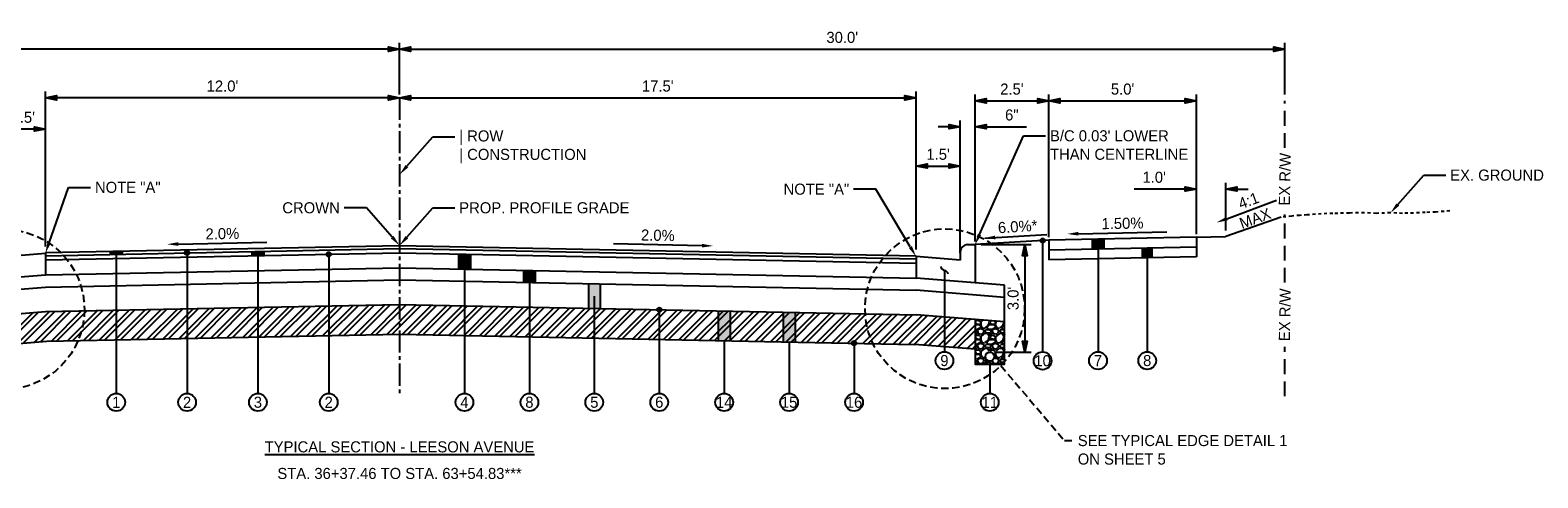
# Model space of a CAD drawing. Header units: feet. Extents: x 18895 to 19174, y 13693 to 13938.
# Tile 6 of 17: x 18981 to 19032, y 13787 to 13802. Entities that reach past the tile are written whole.
import ezdxf
from ezdxf import colors
from ezdxf.entities.mleader import LeaderData, LeaderLine
from ezdxf.math import Vec2, Vec3

# ---------------------------------------------------------------- set-up
doc = ezdxf.new("R2010")
doc.units = ezdxf.units.FT
doc.header["$MEASUREMENT"] = 0
for name, pattern in [('CENTER2', [1.125, 0.75, -0.125, 0.125, -0.125]), ('DASHED', [0.75, 0.5, -0.25]), ('DASHED2', [0.375, 0.25, -0.125]), ('OhDOT_USTN2', [0.10999999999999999, 0.069, -0.04099999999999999])]:
    doc.linetypes.add(name, pattern=pattern)
for name, color, linetype in [('PF_X_Ground_Line', 3, 'OhDOT_USTN2'), ('PV_P_EOP', 7, 'Continuous'), ('PV_P_Text', 7, 'Continuous'), ('PV_X_Text', 7, 'Continuous')]:
    doc.layers.add(name, color=color, linetype=linetype)
doc.styles.add('Slanted-Normal', font='font31.shx', dxfattribs={"height": 0.125})
doc.styles.get("Standard").update_dxf_attribs({"font": 'font31.shx'})
doc.dimstyles.new('Dec-1  Slanted', dxfattribs={"dimtxt": 0.125, "dimasz": 0.125, "dimexe": 0.07000000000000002, "dimexo": 0.07000000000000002, "dimgap": 0.07000000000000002, "dimtad": 1, "dimdec": 1, "dimzin": 3, "dimdsep": 46, "dimtxsty": 'Slanted-Normal', "dimblk": 'Dim1', "dimcen": 0, "dimclrd": 95, "dimclre": 95, "dimclrt": 7, "dimadec": 1, "dimazin": 3, "dimtfac": 1, "dimtdec": 1, "dimtix": 1, "dimtofl": 0, "dimtmove": 1, "dimatfit": 3, "dimldrblk": 'Dim1', "dimfxl": 1, "dimtolj": 1, "dimtzin": 0, "dimlwd": -1, "dimlwe": -1, "dimarcsym": 0})

# ---------------------------------------------------------------- blocks, each defined once
blk = doc.blocks.new('Dim1')
h = blk.add_hatch(color=4)
h.dxf.hatch_style = 1
h.paths.add_polyline_path([(0, 0), (-1.000000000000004, -0.1999999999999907), (-1.000000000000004, 0.1999999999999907)])
at = {"color": 4}
blk.add_lwpolyline([(0, 0), (-1.000000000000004, -0.1999999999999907), (-1.000000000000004, 0.1999999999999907), (0, 0)], dxfattribs=at)
blk = doc.blocks.new('*D883')
at = {"layer": 'Defpoints', "color": 0, "transparency": 16777216}
for p in [(18993.30834841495, 13799.40624380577), (19010.80834841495, 13799.40624380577), (19010.80834841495, 13794.05624380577)]:
    blk.add_point(p, dxfattribs=at)
at = {"layer": 'PV_X_Text', "color": 95, "linetype": 'Continuous', "transparency": 16777216}
for p, q in [((18993.68334841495, 13799.40624380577), (19010.43334841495, 13799.40624380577)), ((19010.80834841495, 13794.26624380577), (19010.80834841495, 13799.61624380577))]:
    blk.add_line(p, q, dxfattribs=at)
at = {"layer": 'PV_X_Text', "color": 95, "transparency": 16777216, "xscale": 0.375, "yscale": 0.375, "zscale": 0.375, "rotation": 180}
blk.add_blockref('Dim1', (18993.30834841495, 13799.40624380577), dxfattribs=at)
at = {"layer": 'PV_X_Text', "color": 95, "transparency": 16777216, "xscale": 0.375, "yscale": 0.375, "zscale": 0.375}
blk.add_blockref('Dim1', (19010.80834841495, 13799.40624380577), dxfattribs=at)
at = {"layer": 'PV_X_Text', "color": 7, "transparency": 16777216, "insert": (19002.05834841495, 13799.80374380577), "char_height": 0.375, "attachment_point": 5, "style": 'Slanted-Normal'}
blk.add_mtext("\\A1;17.5'", dxfattribs=at)
blk = doc.blocks.new('*D884')
at = {"layer": 'Defpoints', "color": 0, "transparency": 16777216}
for p in [(19012.30834841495, 13797.09499380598), (19010.80834841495, 13794.05624380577), (19012.30834841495, 13793.93624380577)]:
    blk.add_point(p, dxfattribs=at)
at = {"layer": 'PV_X_Text', "color": 95, "linetype": 'Continuous', "transparency": 16777216}
for p, q in [((19010.80834841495, 13794.26624380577), (19010.80834841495, 13797.30499380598)), ((19012.30834841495, 13794.14624380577), (19012.30834841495, 13797.30499380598)), ((19011.18334841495, 13797.09499380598), (19011.93334841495, 13797.09499380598))]:
    blk.add_line(p, q, dxfattribs=at)
at = {"layer": 'PV_X_Text', "color": 95, "transparency": 16777216, "xscale": 0.375, "yscale": 0.375, "zscale": 0.375, "rotation": 180}
blk.add_blockref('Dim1', (19010.80834841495, 13797.09499380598), dxfattribs=at)
at = {"layer": 'PV_X_Text', "color": 95, "transparency": 16777216, "xscale": 0.375, "yscale": 0.375, "zscale": 0.375}
blk.add_blockref('Dim1', (19012.30834841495, 13797.09499380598), dxfattribs=at)
at = {"layer": 'PV_X_Text', "color": 7, "transparency": 16777216, "insert": (19011.55834841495, 13797.49249380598), "char_height": 0.375, "attachment_point": 5, "style": 'Slanted-Normal'}
blk.add_mtext("\\A1;1.5'", dxfattribs=at)
blk = doc.blocks.new('*D885')
at = {"layer": 'Defpoints', "color": 0, "transparency": 16777216}
for p in [(19012.80834841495, 13798.42785390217), (19012.80834841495, 13794.43624380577), (19012.30834841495, 13794.18624380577)]:
    blk.add_point(p, dxfattribs=at)
at = {"layer": 'PV_X_Text', "color": 95, "linetype": 'Continuous', "transparency": 16777216}
for p, q in [((19011.93334841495, 13798.42785390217), (19011.55834841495, 13798.42785390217)), ((19012.30834841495, 13794.39624380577), (19012.30834841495, 13798.63785390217)), ((19012.80834841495, 13794.64624380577), (19012.80834841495, 13798.63785390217)), ((19013.18334841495, 13798.42785390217), (19014.55275317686, 13798.42785390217))]:
    blk.add_line(p, q, dxfattribs=at)
at = {"layer": 'PV_X_Text', "color": 95, "transparency": 16777216, "xscale": 0.375, "yscale": 0.375, "zscale": 0.375}
blk.add_blockref('Dim1', (19012.30834841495, 13798.42785390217), dxfattribs=at)
at = {"layer": 'PV_X_Text', "color": 95, "transparency": 16777216, "xscale": 0.375, "yscale": 0.375, "zscale": 0.375, "rotation": 180}
blk.add_blockref('Dim1', (19012.80834841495, 13798.42785390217), dxfattribs=at)
at = {"layer": 'PV_X_Text', "color": 7, "transparency": 16777216, "insert": (19014.05555079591, 13798.82535390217), "char_height": 0.375, "attachment_point": 5, "style": 'Slanted-Normal'}
blk.add_mtext('\\A1;6"', dxfattribs=at)
blk = doc.blocks.new('*D886')
at = {"layer": 'Defpoints', "color": 0, "transparency": 16777216}
for p in [(19015.30834841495, 13799.30432686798), (19012.80834841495, 13794.33432686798), (19015.30834841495, 13794.48432686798)]:
    blk.add_point(p, dxfattribs=at)
at = {"layer": 'PV_X_Text', "color": 95, "linetype": 'Continuous', "transparency": 16777216}
for p, q in [((19012.80834841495, 13794.54432686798), (19012.80834841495, 13799.51432686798)), ((19015.30834841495, 13794.69432686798), (19015.30834841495, 13799.51432686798)), ((19013.18334841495, 13799.30432686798), (19014.93334841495, 13799.30432686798))]:
    blk.add_line(p, q, dxfattribs=at)
at = {"layer": 'PV_X_Text', "color": 95, "transparency": 16777216, "xscale": 0.375, "yscale": 0.375, "zscale": 0.375, "rotation": 180}
blk.add_blockref('Dim1', (19012.80834841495, 13799.30432686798), dxfattribs=at)
at = {"layer": 'PV_X_Text', "color": 95, "transparency": 16777216, "xscale": 0.375, "yscale": 0.375, "zscale": 0.375}
blk.add_blockref('Dim1', (19015.30834841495, 13799.30432686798), dxfattribs=at)
at = {"layer": 'PV_X_Text', "color": 7, "transparency": 16777216, "insert": (19014.05834841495, 13799.70182686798), "char_height": 0.375, "attachment_point": 5, "style": 'Slanted-Normal'}
blk.add_mtext("\\A1;2.5'", dxfattribs=at)
blk = doc.blocks.new('*D887')
at = {"layer": 'Defpoints', "color": 0, "transparency": 16777216}
for p in [(19020.30834841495, 13799.30432686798), (19015.30834841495, 13794.48432686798), (19020.30834841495, 13794.58432686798)]:
    blk.add_point(p, dxfattribs=at)
at = {"layer": 'PV_X_Text', "color": 95, "linetype": 'Continuous', "transparency": 16777216}
for p, q in [((19015.30834841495, 13794.69432686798), (19015.30834841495, 13799.51432686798)), ((19020.30834841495, 13794.79432686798), (19020.30834841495, 13799.51432686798)), ((19015.68334841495, 13799.30432686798), (19019.93334841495, 13799.30432686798))]:
    blk.add_line(p, q, dxfattribs=at)
at = {"layer": 'PV_X_Text', "color": 95, "transparency": 16777216, "xscale": 0.375, "yscale": 0.375, "zscale": 0.375, "rotation": 180}
blk.add_blockref('Dim1', (19015.30834841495, 13799.30432686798), dxfattribs=at)
at = {"layer": 'PV_X_Text', "color": 95, "transparency": 16777216, "xscale": 0.375, "yscale": 0.375, "zscale": 0.375}
blk.add_blockref('Dim1', (19020.30834841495, 13799.30432686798), dxfattribs=at)
at = {"layer": 'PV_X_Text', "color": 7, "transparency": 16777216, "insert": (19017.80834841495, 13799.70182686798), "char_height": 0.375, "attachment_point": 5, "style": 'Slanted-Normal'}
blk.add_mtext("\\A1;5.0'", dxfattribs=at)
blk = doc.blocks.new('*D888')
at = {"layer": 'Defpoints', "color": 0, "transparency": 16777216}
for p in [(19023.30834841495, 13801.05351337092), (18993.30834841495, 13799.30432686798), (19023.30834841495, 13799.30432686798)]:
    blk.add_point(p, dxfattribs=at)
at = {"layer": 'PV_X_Text', "color": 95, "linetype": 'Continuous', "transparency": 16777216}
for p, q in [((18993.30834841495, 13799.51432686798), (18993.30834841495, 13801.26351337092)), ((18993.68334841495, 13801.05351337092), (19022.93334841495, 13801.05351337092)), ((19023.30834841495, 13799.51432686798), (19023.30834841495, 13801.26351337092))]:
    blk.add_line(p, q, dxfattribs=at)
at = {"layer": 'PV_X_Text', "color": 95, "transparency": 16777216, "xscale": 0.375, "yscale": 0.375, "zscale": 0.375, "rotation": 180}
blk.add_blockref('Dim1', (18993.30834841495, 13801.05351337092), dxfattribs=at)
at = {"layer": 'PV_X_Text', "color": 95, "transparency": 16777216, "xscale": 0.375, "yscale": 0.375, "zscale": 0.375}
blk.add_blockref('Dim1', (19023.30834841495, 13801.05351337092), dxfattribs=at)
at = {"layer": 'PV_X_Text', "color": 7, "transparency": 16777216, "insert": (19008.30834841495, 13801.45101337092), "char_height": 0.375, "attachment_point": 5, "style": 'Slanted-Normal'}
blk.add_mtext("\\A1;30.0'", dxfattribs=at)
blk = doc.blocks.new('*D889')
at = {"layer": 'Defpoints', "color": 0, "transparency": 16777216}
for p in [(18981.30834841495, 13799.40624380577), (18993.30834841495, 13799.40624380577), (18981.30834841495, 13794.16624380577)]:
    blk.add_point(p, dxfattribs=at)
at = {"layer": 'PV_X_Text', "color": 95, "linetype": 'Continuous', "transparency": 16777216}
for p, q in [((18981.30834841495, 13794.37624380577), (18981.30834841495, 13799.61624380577)), ((18992.93334841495, 13799.40624380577), (18981.68334841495, 13799.40624380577))]:
    blk.add_line(p, q, dxfattribs=at)
at = {"layer": 'PV_X_Text', "color": 95, "transparency": 16777216, "xscale": 0.375, "yscale": 0.375, "zscale": 0.375, "rotation": 180}
blk.add_blockref('Dim1', (18981.30834841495, 13799.40624380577), dxfattribs=at)
at = {"layer": 'PV_X_Text', "color": 95, "transparency": 16777216, "xscale": 0.375, "yscale": 0.375, "zscale": 0.375}
blk.add_blockref('Dim1', (18993.30834841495, 13799.40624380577), dxfattribs=at)
at = {"layer": 'PV_X_Text', "color": 7, "transparency": 16777216, "insert": (18987.30834841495, 13799.80374380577), "char_height": 0.375, "attachment_point": 5, "style": 'Slanted-Normal'}
blk.add_mtext("\\A1;12.0'", dxfattribs=at)
blk = doc.blocks.new('*D890')
at = {"layer": 'Defpoints', "color": 0, "transparency": 16777216}
for p in [(18979.80834841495, 13798.34920832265), (18979.80834841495, 13794.04624380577), (18981.30834841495, 13794.16624380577)]:
    blk.add_point(p, dxfattribs=at)
at = {"layer": 'PV_X_Text', "color": 95, "linetype": 'Continuous', "transparency": 16777216}
for p, q in [((18979.80834841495, 13794.25624380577), (18979.80834841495, 13798.55920832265)), ((18980.93334841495, 13798.34920832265), (18980.18334841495, 13798.34920832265)), ((18981.30834841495, 13794.37624380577), (18981.30834841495, 13798.55920832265))]:
    blk.add_line(p, q, dxfattribs=at)
at = {"layer": 'PV_X_Text', "color": 95, "transparency": 16777216, "xscale": 0.375, "yscale": 0.375, "zscale": 0.375, "rotation": 180}
blk.add_blockref('Dim1', (18979.80834841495, 13798.34920832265), dxfattribs=at)
at = {"layer": 'PV_X_Text', "color": 95, "transparency": 16777216, "xscale": 0.375, "yscale": 0.375, "zscale": 0.375}
blk.add_blockref('Dim1', (18981.30834841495, 13798.34920832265), dxfattribs=at)
at = {"layer": 'PV_X_Text', "color": 7, "transparency": 16777216, "insert": (18980.55834841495, 13798.74670832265), "char_height": 0.375, "attachment_point": 5, "style": 'Slanted-Normal'}
blk.add_mtext("\\A1;1.5'", dxfattribs=at)
blk = doc.blocks.new('*D892')
at = {"layer": 'Defpoints', "color": 0, "transparency": 16777216}
for p in [(18963.30834841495, 13801.05351337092), (18963.30834841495, 13799.30432686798), (18993.30834841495, 13799.30432686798)]:
    blk.add_point(p, dxfattribs=at)
at = {"layer": 'PV_X_Text', "color": 95, "linetype": 'Continuous', "transparency": 16777216}
for p, q in [((18963.30834841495, 13799.51432686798), (18963.30834841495, 13801.26351337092)), ((18992.93334841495, 13801.05351337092), (18963.68334841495, 13801.05351337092)), ((18993.30834841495, 13799.51432686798), (18993.30834841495, 13801.26351337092))]:
    blk.add_line(p, q, dxfattribs=at)
at = {"layer": 'PV_X_Text', "color": 95, "transparency": 16777216, "xscale": 0.375, "yscale": 0.375, "zscale": 0.375, "rotation": 180}
blk.add_blockref('Dim1', (18963.30834841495, 13801.05351337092), dxfattribs=at)
at = {"layer": 'PV_X_Text', "color": 95, "transparency": 16777216, "xscale": 0.375, "yscale": 0.375, "zscale": 0.375}
blk.add_blockref('Dim1', (18993.30834841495, 13801.05351337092), dxfattribs=at)
at = {"layer": 'PV_X_Text', "color": 7, "transparency": 16777216, "insert": (18978.30834841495, 13801.45101337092), "char_height": 0.375, "attachment_point": 5, "style": 'Slanted-Normal'}
blk.add_mtext("\\A1;30.0'", dxfattribs=at)
blk = doc.blocks.new('_Integral')
at = {"color": 0, "linetype": 'ByBlock', "lineweight": -2}
for centre, start, end in [((0.44488802, -0.09133463), 101.9999999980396, 167.9999999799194), ((-0.44488802, 0.09133463), 282.0000000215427, 348.0000000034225)]:
    blk.add_arc(centre, 0.45416667, start, end, dxfattribs=at)
blk = doc.blocks.new('*D980')
at = {"layer": 'Defpoints', "color": 0, "transparency": 16777216}
for p in [(19012.80834841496, 13794.43624380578), (19013.30834841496, 13790.7927111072), (19014.49728458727, 13790.7927111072)]:
    blk.add_point(p, dxfattribs=at)
at = {"layer": 'PV_X_Text', "color": 95, "linetype": 'Continuous', "transparency": 16777216}
for p, q in [((19013.01834841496, 13794.43624380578), (19014.70728458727, 13794.43624380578)), ((19014.49728458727, 13794.06124380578), (19014.49728458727, 13791.1677111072)), ((19013.51834841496, 13790.7927111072), (19014.70728458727, 13790.7927111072))]:
    blk.add_line(p, q, dxfattribs=at)
at = {"layer": 'PV_X_Text', "color": 95, "transparency": 16777216, "xscale": 0.375, "yscale": 0.375, "zscale": 0.375}
for p, rotation in [((19014.49728458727, 13794.43624380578), 90), ((19014.49728458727, 13790.7927111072), 270)]:
    blk.add_blockref('Dim1', p, dxfattribs=dict(at, rotation=rotation))
at = {"layer": 'PV_X_Text', "color": 7, "transparency": 16777216, "insert": (19014.09978458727, 13792.61447745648), "char_height": 0.375, "attachment_point": 5, "rotation": 90, "style": 'Slanted-Normal'}
blk.add_mtext("\\A1;3.0'", dxfattribs=at)
blk = doc.blocks.new('*D998')
at = {"layer": 'Defpoints', "color": 0, "transparency": 16777216}
for p in [(19020.30814847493, 13796.3183430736), (19020.30814847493, 13794.70537335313), (19021.30814847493, 13794.70623980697)]:
    blk.add_point(p, dxfattribs=at)
at = {"layer": 'PV_X_Text', "color": 95, "linetype": 'Continuous', "transparency": 16777216}
for p, q in [((19019.93314847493, 13796.3183430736), (19018.20064847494, 13796.3183430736)), ((19020.30814847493, 13794.91537335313), (19020.30814847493, 13796.52834307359)), ((19021.30814847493, 13794.91623980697), (19021.30814847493, 13796.52834307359)), ((19021.68314847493, 13796.3183430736), (19022.05814847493, 13796.3183430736))]:
    blk.add_line(p, q, dxfattribs=at)
at = {"layer": 'PV_X_Text', "color": 95, "transparency": 16777216, "xscale": 0.375, "yscale": 0.375, "zscale": 0.375}
blk.add_blockref('Dim1', (19020.30814847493, 13796.3183430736), dxfattribs=at)
at = {"layer": 'PV_X_Text', "color": 95, "transparency": 16777216, "xscale": 0.375, "yscale": 0.375, "zscale": 0.375, "rotation": 180}
blk.add_blockref('Dim1', (19021.30814847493, 13796.3183430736), dxfattribs=at)
at = {"layer": 'PV_X_Text', "color": 7, "transparency": 16777216, "insert": (19018.87939847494, 13796.71584307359), "char_height": 0.375, "attachment_point": 5, "style": 'Slanted-Normal'}
blk.add_mtext("\\A1;1.0'", dxfattribs=at)

msp = doc.modelspace()

# ---------------------------------------------------------------- hatches: boundary and pattern name
at = {"layer": 'PV_P_EOP'}
h = msp.add_hatch(color=256, dxfattribs=at)
h.dxf.hatch_style = 1
edge = h.paths.add_edge_path()
edge.add_arc((18986.10834841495, 13794.15802296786), 0.0750000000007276, 0, 360)
h = msp.add_hatch(color=256, dxfattribs=at)
h.dxf.hatch_style = 1
edge = h.paths.add_edge_path()
edge.add_arc((19015.09701284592, 13794.57356367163), 0.0750000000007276, 0, 360)
h = msp.add_hatch(color=256, dxfattribs=at)
h.dxf.hatch_style = 1
h.paths.add_polyline_path([(19016.77534841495, 13794.61558380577), (19017.17534841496, 13794.62358380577), (19017.17534841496, 13794.29051721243), (19016.77534841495, 13794.28251721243)])
h = msp.add_hatch(color=256, dxfattribs=at)
h.dxf.hatch_style = 1
h.paths.add_polyline_path([(19018.44234841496, 13794.31585721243), (19018.84234841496, 13794.32385721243), (19018.84394809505, 13793.99382321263), (19018.44394809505, 13793.98582321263)])
h = msp.add_hatch(color=256, dxfattribs=at)
h.dxf.hatch_style = 1
h.paths.add_polyline_path([(18983.50834841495, 13794.21024380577), (18983.90834841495, 13794.21824380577), (18983.90834841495, 13794.11402296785), (18983.50834841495, 13794.10602296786)])
h = msp.add_hatch(color=256, dxfattribs=at)
h.dxf.hatch_style = 1
h.paths.add_polyline_path([(18988.30834841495, 13794.20202296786), (18988.70834841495, 13794.21002296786), (18988.70834841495, 13794.06419381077), (18988.30834841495, 13794.05619381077)])
h = msp.add_hatch(color=256, dxfattribs=at)
h.dxf.hatch_style = 1
edge = h.paths.add_edge_path()
edge.add_arc((18990.90834841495, 13794.10819381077), 0.0750000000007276, 0, 360)
h = msp.add_hatch(color=256, dxfattribs=at)
h.dxf.hatch_style = 1
h.paths.add_polyline_path([(18995.30834841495, 13794.11619381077), (18995.70834841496, 13794.10819381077), (18995.70834841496, 13793.60809382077), (18995.30834841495, 13793.61609382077)])
h = msp.add_hatch(color=256, dxfattribs=at)
h.dxf.hatch_style = 1
h.paths.add_polyline_path([(18997.50834841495, 13793.57209382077), (18997.90834841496, 13793.56409382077), (18997.90834841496, 13793.14901082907), (18997.50834841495, 13793.15701082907)])
h = msp.add_hatch(color=256, dxfattribs=at)
h.dxf.hatch_style = 1
h.paths.add_polyline_path([(18999.70834841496, 13793.11293029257), (19000.10834841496, 13793.10493029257), (19000.10834841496, 13792.27162048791), (18999.70834841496, 13792.27962048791)])
h = msp.add_hatch(color=256, dxfattribs=at)
h.dxf.hatch_style = 1
edge = h.paths.add_edge_path()
edge.add_arc((19002.10834841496, 13792.23165592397), 0.0750000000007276, 0, 360)
h = msp.add_hatch(color=256, dxfattribs=at)
h.dxf.hatch_style = 1
h.paths.add_polyline_path([(19004.10834841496, 13791.19148698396), (19004.50834841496, 13791.18349642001), (19004.50834841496, 13792.18369592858), (19004.10834841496, 13792.19168649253)])
h = msp.add_hatch(color=256, dxfattribs=at)
h.dxf.hatch_style = 1
h.paths.add_polyline_path([(19006.30834841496, 13791.14752242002), (19006.70834841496, 13791.13953185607), (19006.70834841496, 13792.13973136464), (19006.30834841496, 13792.14772192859)])
h = msp.add_hatch(color=256, dxfattribs=at)
h.dxf.hatch_style = 1
edge = h.paths.add_edge_path()
edge.add_arc((19008.70834841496, 13791.0995625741), 0.0750000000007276, 0, 360)
at = {"layer": 'PV_X_Text', "transparency": 33554597}
h = msp.add_hatch(dxfattribs=at)
h.set_pattern_fill('ANSI32', color=256)
h.set_pattern_definition([(45, (0, 0), (-0.2651650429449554, 0.2651650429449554), []), (45, (0.176776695, 0), (-0.2651650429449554, 0.2651650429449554), [])])
h.paths.add_polyline_path([(18979.30834841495, 13792.00125848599), (18981.30834841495, 13792.16751417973), (18993.30834841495, 13792.40751417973), (19010.80834841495, 13792.05779605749), (19012.80834841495, 13791.89779605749), (19012.80834841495, 13790.89460116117), (19010.758441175, 13791.05859374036), (18993.30835646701, 13791.40731436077), (18981.35930025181, 13791.16833323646), (18979.30834841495, 13790.99998038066)])
at = {"layer": 'PV_X_Text', "transparency": 33554585}
h = msp.add_hatch(dxfattribs=at)
h.set_pattern_fill('GRAVEL', color=256, scale=0.5)
h.set_pattern_definition([(228.012787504, (0.36, 0.5), (-4.000000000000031, -4.500000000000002), [0.067268, -6.659544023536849]), (184.969740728, (0.315, 0.45), (5.999999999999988, 0.5000000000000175), [0.115434, -11.427962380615]), (132.510447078, (0.2, 0.44), (5.000000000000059, -5.499999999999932), [0.08139400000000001, -8.05801629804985]), (267.273689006, (0.005, 0.315), (0.5000000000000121, 10.00000000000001), [0.105119, -10.4067790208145]), (292.833654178, (0, 0.21), (-2.499999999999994, 6.000000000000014), [0.1030775, -10.20468656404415]), (357.273689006, (0.04, 0.115), (-10.00000000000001, 0.5000000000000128), [0.105119, -10.4067790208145]), (37.6942404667, (0.145, 0.11), (-6.499999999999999, -4.999999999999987), [0.1390145, -13.762424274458]), (72.2553283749, (0.255, 0.195), (3.500000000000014, 11), [0.131244, -12.9931607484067]), (121.429565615, (0.295, 0.32), (-4.00000000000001, 6.499999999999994), [0.105475, -10.4420365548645]), (175.236358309, (0.24, 0.41), (5.499999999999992, -0.500000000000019), [0.120416, -5.90038128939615]), (222.397437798, (0.12, 0.42), (-5.999999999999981, -5.499999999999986), [0.155724, -15.41668750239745]), (138.814074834, (0.5, 0.31), (-3.500000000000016, 3), [0.05315049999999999, -5.261922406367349]), (171.46923439, (0.46, 0.345), (6.499999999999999, -0.9999999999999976), [0.1011185, -10.0107557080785]), (225, (0.36, 0.36), (-5.551115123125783e-17, -0.4999999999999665), [0.0707105, -0.63639628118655]), (203.198590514, (0.325, 0.42), (2.499999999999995, 0.9999999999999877), [0.038079, -3.76980755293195]), (291.801409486, (0.29, 0.405), (-0.499999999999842, 1.500000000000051), [0.0538515, -2.63873090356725]), (30.96375653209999, (0.31, 0.355), (1.500000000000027, 0.9999999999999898), [0.0874645, -2.82801144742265]), (161.565051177, (0.385, 0.4), (1.000000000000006, -0.4999999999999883), [0.0632455, -1.5178933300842]), (16.389540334, (0, 0.405), (4.999999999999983, 1.500000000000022), [0.0886, -8.7714225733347]), (70.3461759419, (0.085, 0.43), (-2.00000000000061, -5.500000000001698), [0.0743305, -7.3587038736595]), (293.198590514, (0.385, 0.5), (-0.9999999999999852, 2.499999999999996), [0.0761575, -3.73172905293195]), (343.610459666, (0.415, 0.43), (-4.999999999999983, 1.500000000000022), [0.08859999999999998, -8.771422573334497]), (339.44395478, (0, 0.095), (-2.500000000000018, 1.000000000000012), [0.08543999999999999, -4.186561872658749]), (294.775140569, (0.08, 0.065), (-2.500000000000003, 5.500000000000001), [0.071589, -7.087321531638]), (66.8014094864, (0.39, 0), (0.9999999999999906, 2.499999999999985), [0.0761575, -3.73172905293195]), (17.3540246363, (0.42, 0.07), (-6.499999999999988, -1.999999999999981), [0.0838155, -8.29771180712]), (69.44395478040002, (0.145, 0), (-1.000000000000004, -2.499999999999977), [0.04271999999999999, -4.229281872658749]), (101.309932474, (0.36, 0), (-0.4999999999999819, 2.000000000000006), [0.025495, -2.5240147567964]), (165.963756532, (0.355, 0.025), (1.499999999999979, -0.5000000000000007), [0.1030775, -1.95847531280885]), (186.009005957, (0.255, 0.05), (5.000000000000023, 0.4999999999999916), [0.095525, -9.456961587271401]), (303.690067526, (0.31, 0.31), (-0.4999999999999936, 0.9999999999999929), [0.07211099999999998, -1.730664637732]), (353.157226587, (0.35, 0.25), (8.500000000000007, -1.000000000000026), [0.125897, -12.46378131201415]), (60.9453959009, (0.475, 0.235), (-1.999999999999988, -3.499999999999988), [0.051478, -5.0963370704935]), (90, (0.5, 0.28), (-0.4999999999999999, 0.5), [0.03, -0.47]), (120.256437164, (0.245, 0.065), (2.000000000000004, -3.500000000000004), [0.069462, -6.876759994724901]), (48.01278750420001, (0.21, 0.125), (4, 4.499999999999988), [0.134536, -6.592276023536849]), (0, (0.3, 0.225), (0.5, 0.5), [0.13, -0.37]), (325.3048464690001, (0.43, 0.225), (5.000000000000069, -3.499999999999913), [0.07905699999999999, -7.826637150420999]), (254.054604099, (0.495, 0.18), (-0.5000000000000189, -2.000000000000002), [0.072801, -3.56725394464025]), (207.645975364, (0.475, 0.11), (-9.499999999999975, -5.000000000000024), [0.1185325, -11.7347370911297]), (175.42607874, (0.37, 0.055), (-6.499999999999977, 0.5000000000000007), [0.1253995, -12.41453670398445])])
edge = h.paths.add_edge_path(flags=16)
edge.add_arc((19013.30834841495, 13790.64271110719), 0.1500000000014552, 0, 360)
h.paths.add_polyline_path([(19013.80834841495, 13791.81779605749), (19012.80834841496, 13791.89779605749), (19012.80834841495, 13790.39292723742), (19013.80834841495, 13790.39292723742)])

# ---------------------------------------------------------------- linework, layer by layer
at = {"layer": 'PF_X_Ground_Line'}
msp.add_lwpolyline([(19028.89987241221, 13795.57922360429), (19028.41644039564, 13795.53832323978), (19028.06624139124, 13795.52771847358), (19027.66828775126, 13795.50650903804), (19027.29686448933, 13795.49590427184), (19026.88829883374, 13795.51181142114), (19026.40982688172, 13795.49584583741), (19026.0012612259, 13795.51705527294), (19025.49718675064, 13795.50645060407), (19024.93474562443, 13795.4905435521), (19024.54209810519, 13795.47993878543), (19024.05924788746, 13795.44282229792), (19023.80846538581, 13795.42722575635), (19023.54456139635, 13795.40040332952), (19023.18375015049, 13795.36858922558)], dxfattribs=at)
at = {"layer": 'PV_P_EOP', "linetype": 'DASHED'}
for points in [[(19023.30834841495, 13797.7136583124), (19023.30834841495, 13799.30432686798)], [(19023.30834841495, 13793.14948798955), (19023.30834841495, 13795.45916574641)], [(19023.30834841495, 13789.30432686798), (19023.30834841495, 13790.97165044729)]]:
    msp.add_lwpolyline(points, dxfattribs=at)
at = {"layer": 'PV_P_EOP', "linetype": 'ByBlock', "lineweight": -2}
msp.add_lwpolyline([(19013.14426414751, 13794.65869951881), (19015.24234316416, 13794.78458425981)], dxfattribs=at)
at = {"layer": 'PV_P_EOP'}
for points in [[(19016.77534841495, 13794.61558380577), (19016.77534841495, 13794.28251721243)], [(19017.17534841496, 13794.62358380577), (19017.17534841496, 13794.29051721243)], [(18983.50834841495, 13794.21024380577), (18983.50834841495, 13794.10602296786)], [(18983.90834841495, 13794.21824380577), (18983.90834841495, 13794.11402296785)], [(18988.30834841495, 13794.20202296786), (18988.30834841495, 13794.05619381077)], [(18988.70834841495, 13794.21002296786), (18988.70834841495, 13794.06419381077)], [(18995.30834841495, 13794.11619381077), (18995.30834841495, 13793.61609382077)], [(18995.70834841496, 13794.10819381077), (18995.70834841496, 13793.60809382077)], [(18997.50834841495, 13793.57209382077), (18997.50834841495, 13793.15701082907)], [(18997.90834841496, 13793.56409382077), (18997.90834841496, 13793.14901082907)], [(18999.70834841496, 13793.11293029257), (18999.70834841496, 13792.27962048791)], [(19000.10834841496, 13793.10493029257), (19000.10834841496, 13792.27162048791)], [(19004.10834841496, 13792.19168649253), (19004.10834841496, 13791.19148698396)], [(19004.50834841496, 13792.18369592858), (19004.50834841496, 13791.18349642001)], [(19006.30834841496, 13792.14772192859), (19006.30834841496, 13791.14752242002)], [(19006.70834841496, 13792.13973136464), (19006.70834841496, 13791.13953185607)]]:
    msp.add_lwpolyline(points, dxfattribs=at)
for centre in [(18986.10834841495, 13794.15802296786), (19015.09701284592, 13794.57356367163), (18990.90834841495, 13794.10819381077), (19002.10834841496, 13792.23165592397), (19008.70834841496, 13791.0995625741)]:
    msp.add_circle(centre, 0.075, dxfattribs=at)
msp.add_solid([(19013.48881190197, 13794.741984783), (19013.11822835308, 13794.65713737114), (19013.49629843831, 13794.61720917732)], dxfattribs=at)
at = {"layer": 'PV_P_Text', "linetype": 'CENTER2'}
msp.add_lwpolyline([(18993.30834841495, 13799.40624380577), (18993.30834841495, 13789.40624380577)], dxfattribs=at)
at = {"layer": 'PV_P_Text'}
for points in [[(19023.18375015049, 13795.36858922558), (19021.30814847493, 13794.70623980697)], [(18981.30834841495, 13794.16624380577), (18993.30834841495, 13794.40624380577)], [(18981.30834841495, 13794.06202296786), (18993.30834841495, 13794.30202296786)], [(18993.30834841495, 13794.40624380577), (19010.80834841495, 13794.05624380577)], [(18993.30834841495, 13794.30202296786), (19010.80834841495, 13793.95202296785)], [(19012.55834841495, 13794.43624380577), (19012.80834841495, 13794.43624380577)], [(19015.30834841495, 13794.58624380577), (19012.80834841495, 13794.43624380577)], [(19012.80834841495, 13794.43624380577), (19012.80834841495, 13793.14384763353)], [(19020.30834841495, 13794.68624380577), (19015.30834841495, 13794.58624380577)], [(19015.30834841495, 13794.58624380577), (19015.31494709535, 13793.92324319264)], [(19020.30834841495, 13794.35317721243), (19015.30834841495, 13794.25317721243)], [(19020.30834841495, 13794.68624380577), (19020.31494709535, 13794.02324319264)], [(18979.80834841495, 13794.02535728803), (18981.30834841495, 13794.14535728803)], [(18981.30834841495, 13794.16624380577), (18981.30834841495, 13793.41384763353)], [(18981.30834841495, 13793.91619381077), (18993.30834841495, 13794.15619381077)], [(18993.30834841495, 13794.15619381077), (19010.80834841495, 13793.80619381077)], [(19010.80834841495, 13794.05624380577), (19010.80834841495, 13793.30384763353)], [(19012.30834841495, 13793.91535728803), (19010.80834841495, 13794.03535728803)], [(19012.30834841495, 13794.18624380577), (19012.30834841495, 13793.91535728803)], [(19020.31494709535, 13794.02324319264), (19015.31494709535, 13793.92324319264)], [(18978.30834841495, 13793.17384763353), (18981.30834841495, 13793.41384763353)], [(18981.30834841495, 13793.41609382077), (18993.30834841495, 13793.65609382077)], [(18981.30834841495, 13793.00101082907), (18993.31664675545, 13793.24117679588)], [(18993.30005007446, 13793.24117679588), (19010.80834841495, 13792.89101082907)], [(18993.30834841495, 13793.65609382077), (19010.80834841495, 13793.30609382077)], [(19013.80834841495, 13793.06384763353), (19010.80834841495, 13793.30384763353)], [(18978.30834841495, 13792.75742143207), (18981.30834841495, 13793.00101082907)], [(19013.80834841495, 13792.65101082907), (19010.80834841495, 13792.89101082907)], [(19012.80834841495, 13791.89779605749), (19012.80834841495, 13790.39292723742), (19013.80834841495, 13790.39292723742), (19013.80834841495, 13793.06384763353)], [(18981.30834841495, 13792.16751417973), (18993.30834841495, 13792.40751417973)], [(18993.30834841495, 13792.40751417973), (19010.80834841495, 13792.05779605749)], [(18993.31660006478, 13792.40767921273), (18993.31664675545, 13792.40768014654)], [(18978.30834841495, 13791.92125848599), (18981.30834841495, 13792.16751417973)], [(19013.80834841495, 13791.81779605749), (19010.80834841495, 13792.05779605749)], [(18979.30834841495, 13790.99998038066), (18981.3593002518, 13791.16833323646)], [(18981.35930025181, 13791.16833323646), (18993.30835646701, 13791.40731436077)], [(18993.30835646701, 13791.40731436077), (19010.758441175, 13791.05859374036)], [(19012.80834841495, 13790.89460116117), (19010.75844117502, 13791.05859374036)]]:
    msp.add_lwpolyline(points, dxfattribs=at)
msp.add_circle((19013.30834841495, 13790.64271110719), 0.15, dxfattribs=at)
msp.add_arc((19012.55834841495, 13794.18624380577), 0.25, 90, 180, dxfattribs=at)
at = {"layer": 'PV_X_Text', "linetype": 'ByBlock', "lineweight": -2}
for points in [[(19021.34088848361, 13795.31336872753), (19023.02921850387, 13795.93678863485)], [(19016.30811938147, 13794.8062392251), (19019.30857744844, 13794.86624838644)], [(18985.80811938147, 13794.4562392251), (18988.80857744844, 13794.51624838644)], [(19003.55857744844, 13794.4012392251), (19000.55811938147, 13794.46124838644)]]:
    msp.add_lwpolyline(points, dxfattribs=at)
at = {"layer": 'PV_X_Text'}
for points in [[(19015.09701284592, 13794.57356367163), (19015.09701284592, 13790.80304702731)], [(19016.97534841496, 13794.61958380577), (19016.97534841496, 13790.80899793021)], [(19018.64234841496, 13794.31985721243), (19018.64234841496, 13790.80899793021)], [(19020.30834841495, 13794.68624380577), (19021.30814847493, 13794.70623980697)], [(18983.70834841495, 13794.21424380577), (18983.70834841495, 13789.39786852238)], [(18986.10834841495, 13794.15802296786), (18986.10834841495, 13789.39786852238)], [(18988.50834841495, 13794.20602296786), (18988.50834841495, 13789.39786852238)], [(18990.90834841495, 13794.10819381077), (18990.90834841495, 13789.39786852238)], [(18995.50834841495, 13794.11219381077), (18995.50834841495, 13789.39786852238)], [(18997.70834841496, 13793.56809382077), (18997.70834841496, 13789.39786852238)], [(18999.90834841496, 13792.69070347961), (18999.90834841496, 13789.39786852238)], [(19002.10834841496, 13792.23165592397), (19002.10834841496, 13789.39786852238)], [(19004.30834841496, 13791.18749170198), (19004.30834841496, 13789.39786852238)], [(19006.50834841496, 13791.14352713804), (19006.50834841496, 13789.39786852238)], [(19008.70834841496, 13791.0995625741), (19008.70834841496, 13789.39786852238)], [(19013.30834841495, 13790.49271110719), (19013.30834841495, 13789.39786852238)]]:
    msp.add_lwpolyline(points, dxfattribs=at)
at = {"layer": 'PV_X_Text', "linetype": 'DASHED2', "lineweight": -2}
msp.add_lwpolyline([(19013.68224763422, 13790.33880704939), (19015.83956892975, 13787.80263095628), (19016.19956892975, 13787.80263095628)], dxfattribs=at)
at = {"layer": 'PV_X_Text', "linetype": 'DASHED2'}
for centre in [(18979.92503784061, 13792.24440912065), (19011.7855924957, 13792.26713543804)]:
    msp.add_circle(centre, 2.704764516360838, dxfattribs=at)
at = {"layer": 'PV_X_Text'}
for centre in [(19011.77111511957, 13790.50899793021), (19015.09701284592, 13790.50304702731), (19016.97534841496, 13790.50899793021), (19018.64234841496, 13790.50899793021), (18983.70834841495, 13789.09786852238), (18986.10834841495, 13789.09786852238), (18988.50834841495, 13789.09786852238), (18990.90834841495, 13789.09786852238), (18995.50834841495, 13789.09786852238), (18997.70834841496, 13789.09786852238), (18999.90834841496, 13789.09786852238), (19002.10834841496, 13789.09786852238), (19004.30834841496, 13789.09786852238), (19006.50834841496, 13789.09786852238), (19008.70834841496, 13789.09786852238), (19013.30834841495, 13789.09786852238)]:
    msp.add_circle(centre, 0.3, dxfattribs=at)
for points in [[(19021.31923898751, 13795.37199934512), (19020.98910477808, 13795.18347175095), (19021.3625379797, 13795.25473810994)], [(19016.30686963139, 13794.86872672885), (19015.93319435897, 13794.79874072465), (19016.30936913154, 13794.74375172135)], [(18985.80686963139, 13794.51872672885), (18985.43319435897, 13794.44874072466), (18985.80936913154, 13794.39375172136)], [(19003.55982719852, 13794.46372672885), (19003.93350247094, 13794.39374072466), (19003.55732769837, 13794.33875172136)]]:
    msp.add_solid(points, dxfattribs=at)

# ---------------------------------------------------------------- texts
at = {"layer": 'PV_P_EOP', "insert": (18993.30834841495, 13787.58734147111), "char_height": 0.375, "width": 29.24883758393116, "attachment_point": 5, "style": 'Slanted-Normal'}
msp.add_mtext('{\\LTYPICAL SECTION - LEESON AVENUE}', dxfattribs=at)
at = {"layer": 'PV_X_Text', "char_height": 0.375, "width": 2.183765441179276, "attachment_point": 5, "style": 'Slanted-Normal'}
for s, insert, rotation in [('EX R/W', (19023.30834841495, 13796.64958353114), 88.8542371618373), ('4:1', (19022.07731289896, 13795.92608830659), 20.26678798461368), ('6.0%*', (19014.2522257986, 13795.04544670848), 3.433630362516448), ('1.50%', (19017.80515210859, 13795.15593836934), 1.1457628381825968), ('MAX', (19022.29879213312, 13795.32628384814), 20.26678798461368), ('2.0%', (18987.30515210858, 13794.80593836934), 1.1457628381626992), ('2.0%', (19002.06154472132, 13794.75093836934), 358.8542371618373), ('EX R/W', (19023.30834841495, 13792.06004821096), 88.8542371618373)]:
    msp.add_mtext(s, dxfattribs=dict(at, insert=insert, rotation=rotation))
at = {"layer": 'PV_X_Text', "char_height": 0.375, "attachment_point": 5, "style": 'Slanted-Normal'}
for s, insert in [('9', (19011.77111511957, 13790.50899793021)), ('10', (19015.09701284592, 13790.50304702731)), ('7', (19016.97534841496, 13790.50899793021)), ('8', (19018.64234841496, 13790.50899793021)), ('1', (18983.70834841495, 13789.09786852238)), ('2', (18986.10834841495, 13789.09786852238)), ('3', (18988.50834841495, 13789.09786852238)), ('2', (18990.90834841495, 13789.09786852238)), ('4', (18995.50834841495, 13789.09786852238)), ('8', (18997.70834841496, 13789.09786852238)), ('5', (18999.90834841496, 13789.09786852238)), ('6', (19002.10834841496, 13789.09786852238)), ('14', (19004.30834841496, 13789.09786852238)), ('15', (19006.50834841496, 13789.09786852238)), ('16', (19008.70834841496, 13789.09786852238)), ('11', (19013.30834841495, 13789.09786852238))]:
    msp.add_mtext_dynamic_manual_height_columns(s, width=2.462342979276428, gutter_width=0.625, heights=[0], dxfattribs=dict(at, insert=insert))
at = {"layer": 'PV_X_Text', "insert": (19016.28956892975, 13787.99013095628), "char_height": 0.375, "attachment_point": 1}
msp.add_mtext('SEE TYPICAL EDGE DETAIL 1\\PON SHEET 5', dxfattribs=at)
at = {"layer": 'PV_X_Text', "insert": (18993.30834841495, 13786.68683423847), "char_height": 0.375, "width": 29.24883758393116, "attachment_point": 5, "style": 'Slanted-Normal'}
msp.add_mtext('STA. 36+37.46 TO STA. 63+54.83***', dxfattribs=at)

# ---------------------------------------------------------------- dimensions: what is measured, and where the dimension line sits
at = {"layer": 'PV_X_Text'}
for base, p1, p2, text, picture, middle in [((18963.30834841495, 13801.05351337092), (18993.30834841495, 13799.30432686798), (18963.30834841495, 13799.30432686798), "30.0'", '*D892', (18978.30834841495, 13801.45101337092)), ((19023.30834841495, 13801.05351337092), (18993.30834841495, 13799.30432686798), (19023.30834841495, 13799.30432686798), "30.0'", '*D888', (19008.30834841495, 13801.45101337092)), ((18981.30834841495, 13799.40624380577), (18993.30834841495, 13799.40624380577), (18981.30834841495, 13794.16624380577), "12.0'", '*D889', (18987.30834841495, 13799.80374380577)), ((19010.80834841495, 13799.40624380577), (18993.30834841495, 13799.40624380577), (19010.80834841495, 13794.05624380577), "17.5'", '*D883', (19002.05834841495, 13799.80374380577)), ((19015.30834841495, 13799.30432686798), (19012.80834841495, 13794.33432686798), (19015.30834841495, 13794.48432686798), "2.5'", '*D886', (19014.05834841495, 13799.70182686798)), ((19020.30834841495, 13799.30432686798), (19015.30834841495, 13794.48432686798), (19020.30834841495, 13794.58432686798), "5.0'", '*D887', (19017.80834841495, 13799.70182686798)), ((18979.80834841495, 13798.34920832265), (18981.30834841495, 13794.16624380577), (18979.80834841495, 13794.04624380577), "1.5'", '*D890', (18980.55834841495, 13798.74670832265)), ((19012.80834841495, 13798.42785390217), (19012.30834841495, 13794.18624380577), (19012.80834841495, 13794.43624380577), '6"', '*D885', (19014.05555079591, 13798.82535390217)), ((19012.30834841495, 13797.09499380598), (19010.80834841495, 13794.05624380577), (19012.30834841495, 13793.93624380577), "1.5'", '*D884', (19011.55834841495, 13797.49249380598))]:
    dim = msp.add_linear_dim(base=base, p1=p1, p2=p2, text=text, dimstyle='Dec-1  Slanted', override={"dimpost": "'"}, dxfattribs=at)
    dim.commit()
    dim.dimension.update_dxf_attribs({"geometry": picture, "text_midpoint": middle})
dim = msp.add_linear_dim(base=(19020.30814847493, 13796.3183430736), p1=(19021.30814847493, 13794.70623980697), p2=(19020.30814847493, 13794.70537335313), text="1.0'", dimstyle='Dec-1  Slanted', override={"dimpost": "'"}, dxfattribs=at)
dim.commit()
dim.dimension.update_dxf_attribs({"geometry": '*D998', "text_midpoint": (19018.87939847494, 13796.3183430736), "dimtype": 160})
dim = msp.add_linear_dim(base=(19014.49728458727, 13790.7927111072), p1=(19012.80834841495, 13794.43624380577), p2=(19013.30834841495, 13790.79271110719), angle=270, text="3.0'", dimstyle='Dec-1  Slanted', override={"dimpost": "'"}, dxfattribs=at)
dim.commit()
dim.dimension.update_dxf_attribs({"geometry": '*D980', "text_midpoint": (19014.09978458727, 13792.61447745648)})

# ---------------------------------------------------------------- leaders
ml = msp.add_multileader_mtext('Standard', dxfattribs=at)
ml.set_content('| ROW\\P| CONSTRUCTION', color=256, style='Slanted-Normal')
ml.set_leader_properties()
ml.build(insert=Vec2(0, 0))
ml.multileader.update_dxf_attribs({"dogleg_length": 0.25, "arrow_head_size": 0.375, "scale": 3})
ctx = ml.context
ctx.base_point, ctx.scale, ctx.char_height, ctx.arrow_head_size, ctx.landing_gap_size, ctx.plane_origin = Vec3(18995.18070108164, 13798.08573918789), 3, 0.375, 0.375, 0.15, Vec3(18993.36445147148, 13796.78175721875)
notes = []
notes.append((ctx, [(0, (1, 1, 0), (18994.43070108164, 13798.08573918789), (1, 0), 0.75, [(0, [(18993.30834841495, 13796.80802122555)], 0, [])])]))
ctx.mtext.insert, ctx.mtext.flow_direction = Vec3(18995.33070108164, 13798.30448918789), 5
ml = msp.add_multileader_mtext('Standard', dxfattribs=at)
ml.set_content("B/C 0.03' LOWER\\PTHAN CENTERLINE", color=256, style='Slanted-Normal')
ml.set_leader_properties()
ml.build(insert=Vec2(0, 0))
ml.multileader.update_dxf_attribs({"dogleg_length": 0.25, "arrow_head_size": 0.375, "scale": 3})
ctx = ml.context
ctx.base_point, ctx.scale, ctx.char_height, ctx.arrow_head_size, ctx.landing_gap_size, ctx.plane_origin = Vec3(19015.19941103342, 13798.12115216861), 3, 0.375, 0.375, 0.15, Vec3(19012.75224535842, 13794.40997979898)
notes.append((ctx, [(1, (1, 1, 0), (19014.44941103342, 13798.12115216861), (1, 0), 0.75, [(0, [(19012.80834841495, 13794.43624380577)], 0, [])])]))
ctx.mtext.insert, ctx.mtext.flow_direction = Vec3(19015.34941103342, 13798.30865216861), 5
at = {"layer": 'PV_X_Text', "linetype": 'DASHED2'}
ml = msp.add_multileader_mtext('Standard', dxfattribs=at)
ml.set_content('EX. GROUND', color=256, style='Slanted-Normal')
ml.set_leader_properties()
ml.build(insert=Vec2(0, 0))
ml.multileader.update_dxf_attribs({"dogleg_length": 0.25, "arrow_head_size": 0.375, "scale": 3})
ctx = ml.context
ctx.base_point, ctx.scale, ctx.char_height, ctx.arrow_head_size, ctx.landing_gap_size, ctx.plane_origin = Vec3(19028.76065150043, 13796.78952938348), 3, 0.375, 0.375, 0.15, Vec3(19026.94440189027, 13795.48554741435)
notes.append((ctx, [(0, (1, 1, 0), (19028.01065150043, 13796.78952938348), (1, 0), 0.75, [(0, [(19026.88829883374, 13795.51181142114)], 0, [])])]))
ctx.mtext.insert, ctx.mtext.flow_direction = Vec3(19028.91065150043, 13796.97702938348), 5
at = {"layer": 'PV_X_Text'}
ml = msp.add_multileader_mtext('Standard', dxfattribs=at)
ml.set_content('NOTE "A"', color=256, style='Slanted-Normal')
ml.set_leader_properties()
ml.build(insert=Vec2(0, 0))
ml.multileader.update_dxf_attribs({"dogleg_length": 0.25, "arrow_head_size": 0.375, "scale": 3})
ctx = ml.context
ctx.base_point, ctx.scale, ctx.char_height, ctx.arrow_head_size, ctx.landing_gap_size, ctx.plane_origin = Vec3(18982.83859473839, 13796.3755884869), 3, 0.375, 0.375, 0.15, Vec3(18981.36445147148, 13794.11907321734)
notes.append((ctx, [(0, (1, 1, 0), (18982.08859473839, 13796.3755884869), (1, 0), 0.75, [(0, [(18981.30834841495, 13794.14533722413)], 0, [])])]))
ctx.mtext.insert, ctx.mtext.flow_direction = Vec3(18982.9885947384, 13796.5630884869), 5
ml = msp.add_multileader_mtext('Standard', dxfattribs=at)
ml.set_content('NOTE "A"', color=256, style='Slanted-Normal')
ml.set_leader_properties()
ml.build(insert=Vec2(0, 0))
ml.multileader.update_dxf_attribs({"dogleg_length": 0.25, "arrow_head_size": 0.375, "scale": 3})
ctx = ml.context
ctx.base_point, ctx.scale, ctx.char_height, ctx.arrow_head_size, ctx.landing_gap_size, ctx.plane_origin = Vec3(19005.90673579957, 13796.31460593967), 3, 0.375, 0.375, 0.15, Vec3(19010.86445147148, 13794.00907321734)
ctx.text_align_type = 2
notes.append((ctx, [(1, (1, 1, 0), (19009.44483103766, 13796.31460593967), (-1, 0), 0.75, [(0, [(19010.80834841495, 13794.03533722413)], 0, [])])]))
ctx.mtext.insert, ctx.mtext.alignment, ctx.mtext.flow_direction = Vec3(19008.54483103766, 13796.50210593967), 3, 5
ml = msp.add_multileader_mtext('Standard', dxfattribs=at)
ml.set_content('CROWN', color=256, style='Slanted-Normal')
ml.set_leader_properties()
ml.build(insert=Vec2(0, 0))
ml.multileader.update_dxf_attribs({"dogleg_length": 0.25, "arrow_head_size": 0.375, "scale": 3})
ctx = ml.context
ctx.base_point, ctx.scale, ctx.char_height, ctx.arrow_head_size, ctx.landing_gap_size, ctx.plane_origin = Vec3(18989.33837670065, 13795.68396176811), 3, 0.375, 0.375, 0.15, Vec3(18993.25224535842, 13794.37997979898)
ctx.text_align_type = 2
notes.append((ctx, [(0, (1, 1, 0), (18992.18599574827, 13795.68396176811), (-1, 0), 0.75, [(0, [(18993.30834841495, 13794.40624380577)], 0, [])])]))
ctx.mtext.insert, ctx.mtext.alignment, ctx.mtext.flow_direction = Vec3(18991.28599574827, 13795.87146176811), 3, 5
ml = msp.add_multileader_mtext('Standard', dxfattribs=at)
ml.set_content('PROP. PROFILE GRADE', color=256, style='Slanted-Normal')
ml.set_leader_properties()
ml.build(insert=Vec2(0, 0))
ml.multileader.update_dxf_attribs({"dogleg_length": 0.25, "arrow_head_size": 0.375, "scale": 3})
ctx = ml.context
ctx.base_point, ctx.scale, ctx.char_height, ctx.arrow_head_size, ctx.landing_gap_size, ctx.plane_origin = Vec3(18995.18070108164, 13795.68396176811), 3, 0.375, 0.375, 0.15, Vec3(18993.36445147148, 13794.37997979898)
notes.append((ctx, [(0, (1, 1, 0), (18994.43070108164, 13795.68396176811), (1, 0), 0.75, [(0, [(18993.30834841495, 13794.40624380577)], 0, [])])]))
ctx.mtext.insert, ctx.mtext.flow_direction = Vec3(18995.33070108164, 13795.87146176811), 5
ml = msp.add_multileader_mtext('Standard', dxfattribs=at)
ml.set_content('', color=256)
ml.set_leader_properties()
ml.set_arrow_properties(name='INTEGRAL')
ml.build(insert=Vec2(0, 0))
ml.multileader.update_dxf_attribs({"dogleg_length": 0, "arrow_head_size": 0.375})
ctx = ml.context
ctx.base_point, ctx.char_height, ctx.arrow_head_size, ctx.landing_gap_size, ctx.plane_origin = Vec3(19011.77111511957, 13790.80304702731), 0.18, 0.375, 0, Vec3(19011.77111511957, 13793.56562893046)
notes.append((ctx, [(0, (1, 1, 0), (19011.77111511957, 13790.80304702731), (1, 0), 0, [(0, [(19011.77111511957, 13793.56562893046)], 0, [])])]))
ctx.mtext.insert, ctx.mtext.flow_direction = Vec3(19011.77111511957, 13790.89304702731), 5
for ctx, leaders in notes:
    for number, flags, end, landing, length, lines in leaders:
        leader = LeaderData()
        leader.index, (leader.has_last_leader_line, leader.has_dogleg_vector, leader.attachment_direction) = number, flags
        leader.last_leader_point, leader.dogleg_vector, leader.dogleg_length = Vec3(end), Vec3(landing), length
        for number, points, colour, breaks in lines:
            line = LeaderLine()
            line.index, line.vertices, line.color, line.breaks = number, Vec3.list(points), colors.encode_raw_color(colour), breaks
            leader.lines.append(line)
        ctx.leaders.append(leader)

doc.saveas('drawing.dxf')
